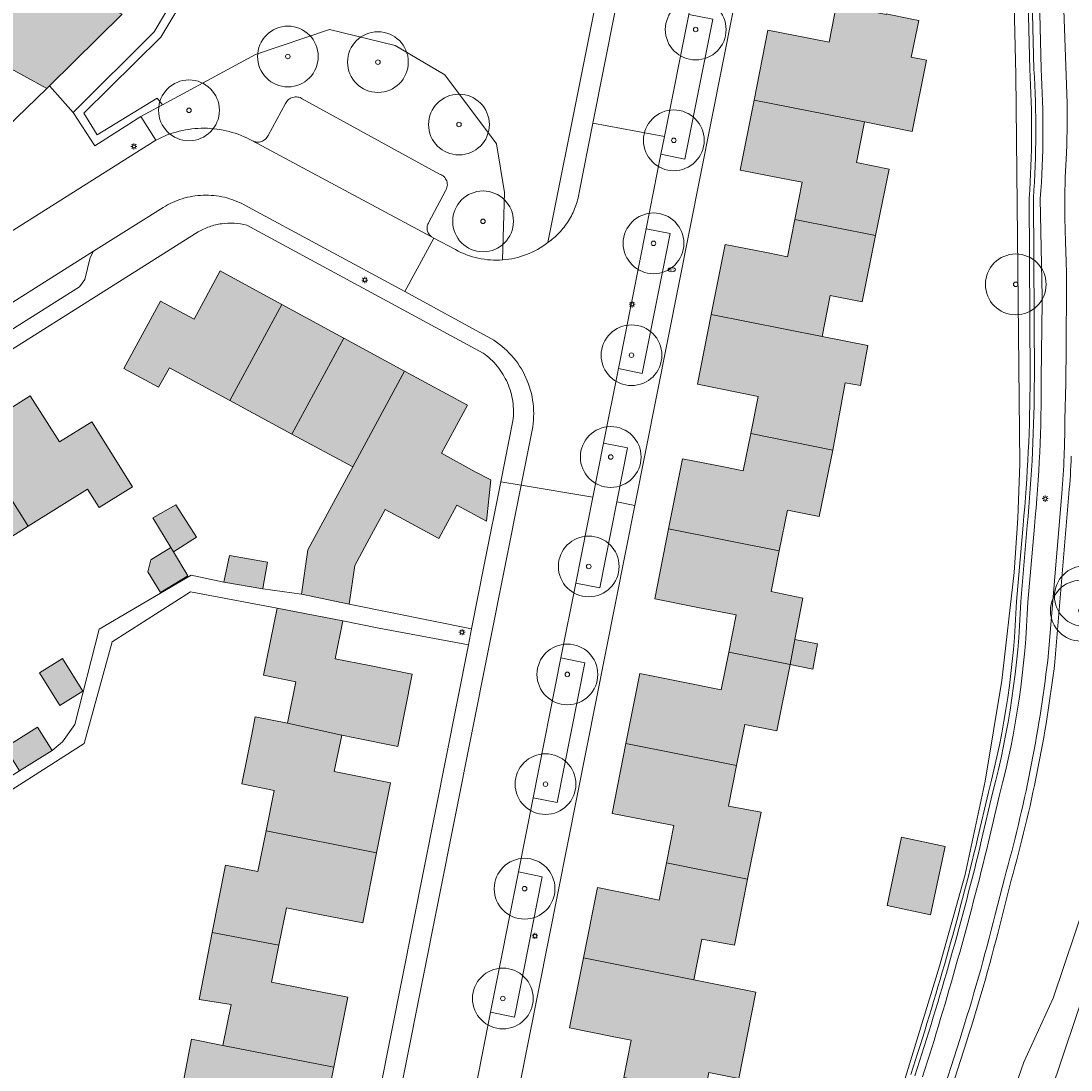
# Model space of a CAD drawing. Header units: metres. Extents: x 187482 to 189800, y 333582 to 335019.
# Tile 52 of 256: x 188226 to 188312, y 333767 to 333853. Entities that reach past the tile are written whole.
import ezdxf
from ezdxf.enums import TextEntityAlignment as Align

# ---------------------------------------------------------------- set-up
doc = ezdxf.new("R2010")
doc.units = ezdxf.units.M
doc.layers.get('0').update_dxf_attribs({"color": 252, "lineweight": 18})
for name, color, linetype, lineweight in [('B-WE-GR-BEPLANTING_CULTUUR_HEESTERS-GV', 252, 'Continuous', 18), ('B-WE-GR-BOOM-S', 252, 'Continuous', 18), ('B-WE-GR-HAAG-G', 252, 'GR-HAAG1-SO', 18), ('B-WE-IE-MEUBILAIR-S', 252, 'Continuous', 18), ('B-WE-IE-TERREINAFSCHEIDING_KUNSTMATIG_HEKWERK-G', 252, 'IE-TERREINAFSCHEIDING_KUNSTMATIG-SO', 18), ('B-WE-OG-BEBOUWING-GV', 252, 'Continuous', 18), ('B-WE-OG-TERREIN_BEGROEID-GV', 252, 'Continuous', 18), ('B-WE-OG-TERREIN_ERF-GV', 252, 'Continuous', 18), ('B-WE-OG-TERREIN_OEVER-GV', 252, 'Continuous', 18), ('B-WE-OG-WATER-GV', 252, 'Continuous', 18), ('B-WE-VH-GESLOTENVERHARDING-GV', 252, 'Continuous', 18), ('B-WE-VH-GESLOTENVERHARDING_ASFALT-GV', 252, 'Continuous', 18), ('B-WE-VH-OPENVERHARDING_BETONSTRAATSTEEN-GV', 252, 'Continuous', 18), ('B-WE-VH-OPENVERHARDING_TEGEL-GV', 252, 'Continuous', 18)]:
    doc.layers.add(name, color=color, linetype=linetype, lineweight=lineweight)
doc.layers.add('B-WE-OG-BEBOUWING-V', color=7, linetype='Continuous', lineweight=18, true_color=0xf0f0f0)
doc.styles.add('NLCS-ISO', font='NLCS-ISO.ttf')
doc.linetypes.add('GR-HAAG1-SO', pattern='A,6,[176,NLCS.SHX,S=0.125,R=0,X=0,Y=0],-2', length=8)
doc.linetypes.add('IE-TERREINAFSCHEIDING_KUNSTMATIG-SO', pattern='A,4,[82,NLCS.SHX,S=0.75,R=90,X=0,Y=0],4,-2', length=10)

# ---------------------------------------------------------------- blocks, each defined once
blk = doc.blocks.new('SIE-MEUBILAIR_PAAL_LICHTMAST-SO')
for points in [[(-0.62, 0), (-1, 0)], [(-0.71, 0.71), (-0.44, 0.44)], [(0, 1), (0, 0.62)], [(0.44, 0.44), (0.71, 0.71)], [(1, 0), (0.62, 0)], [(-0.71, -0.71), (-0.44, -0.44)], [(0, -0.62), (0, -1)], [(0.44, -0.44), (0.71, -0.71)]]:
    blk.add_lwpolyline(points)
blk.add_circle((0, 0), 0.5)
blk = doc.blocks.new('SIE-MEUBILAIR_PUT_BRANDKRAAN-SO')
blk.add_ellipse((0, 0), major_axis=(1.25, 0), ratio=0.54)
at = {"style": 'NLCS-ISO'}
blk.add_text('bk', height=0.75, dxfattribs=at).set_placement((0.03, 0), align=Align.MIDDLE_CENTER)
blk = doc.blocks.new('SGR-BOOM_GBKN-SO')
at = {"color": 0, "linetype": 'ByBlock', "lineweight": 18}
for radius in [2, 0.15]:
    blk.add_circle((0, 0), radius, dxfattribs=at)

msp = doc.modelspace()

# ---------------------------------------------------------------- hatches: boundary and pattern name
at = {"layer": 'B-WE-OG-BEBOUWING-V'}
h = msp.add_hatch(color=256, dxfattribs=at)
h.dxf.hatch_style = 1
h.paths.add_polyline_path([(188228.053, 333847.984), (188234.043, 333853.882), (188225.824, 333857.757), (188225.599, 333857.37), (188215.033, 333862.186), (188211.064, 333864.14), (188209.64, 333860.916), (188208.862, 333859.155), (188220.333, 333853.655), (188219.587, 333852.131), (188224.05, 333849.853), (188227.838, 333847.773)], flags=17)
h = msp.add_hatch(color=256, dxfattribs=at)
h.dxf.hatch_style = 1
h.paths.add_polyline_path([(188286.039, 333846.814), (188295.13, 333845.024), (188299.046, 333844.24), (188300.22, 333850.105), (188298.966, 333850.356), (188299.584, 333853.373), (188299.011, 333853.489), (188296.904, 333853.914), (188296.894, 333853.865), (188292.815, 333854.672), (188292.203, 333851.578), (188290.692, 333851.878), (188287.18, 333852.574)], flags=17)
h = msp.add_hatch(color=256, dxfattribs=at)
h.dxf.hatch_style = 1
h.paths.add_polyline_path([(188296.032, 333835.667), (188297.143, 333841.136), (188294.463, 333841.666), (188295.13, 333845.024), (188286.039, 333846.814), (188284.898, 333841.054), (188288.404, 333840.359), (188290.003, 333840.043), (188289.398, 333836.982)], flags=17)
h = msp.add_hatch(color=256, dxfattribs=at)
h.dxf.hatch_style = 1
h.paths.add_polyline_path([(188291.631, 333827.36), (188292.301, 333830.717), (188294.941, 333830.197), (188296.032, 333835.667), (188289.398, 333836.982), (188288.791, 333833.911), (188287.187, 333834.228), (188283.655, 333834.93), (188282.511, 333829.173)], flags=17)
h = msp.add_hatch(color=256, dxfattribs=at)
h.dxf.hatch_style = 1
h.paths.add_polyline_path([(188242.893, 333822.088), (188247.182, 333829.983), (188242.096, 333832.747), (188239.946, 333828.79), (188237.177, 333830.27), (188234.174, 333824.727), (188237.032, 333823.179), (188237.913, 333824.774)], flags=17)
h = msp.add_hatch(color=256, dxfattribs=at)
h.dxf.hatch_style = 1
h.paths.add_polyline_path([(188247.182, 333829.983), (188242.893, 333822.088), (188247.981, 333819.315), (188252.269, 333827.219)], flags=17)
h = msp.add_hatch(color=256, dxfattribs=at)
h.dxf.hatch_style = 1
h.paths.add_polyline_path([(188291.631, 333827.36), (188282.511, 333829.173), (188281.368, 333823.416), (188284.891, 333822.716), (188286.377, 333822.418), (188285.764, 333819.357), (188292.522, 333818.005), (188293.521, 333823.54), (188294.807, 333823.308), (188295.403, 333826.61)], flags=17)
h = msp.add_hatch(color=256, dxfattribs=at)
h.dxf.hatch_style = 1
h.paths.add_polyline_path([(188257.268, 333824.502), (188252.269, 333827.219), (188247.981, 333819.315), (188253.007, 333816.608)], flags=17)
h = msp.add_hatch(color=256, dxfattribs=at)
h.dxf.hatch_style = 1
h.paths.add_polyline_path([(188261.586, 333813.47), (188264.017, 333812.153), (188264.384, 333815.561), (188263.076, 333816.22), (188260.302, 333817.751), (188262.443, 333821.69), (188257.268, 333824.502), (188253.007, 333816.608), (188249.316, 333809.79), (188248.783, 333806.126), (188252.708, 333805.325), (188253.172, 333808.511), (188254.554, 333811.063), (188255.666, 333813.117), (188257.224, 333812.273), (188260.096, 333810.718)], flags=17)
h = msp.add_hatch(color=256, dxfattribs=at)
h.dxf.hatch_style = 1
h.paths.add_polyline_path([(188221.5, 333819.343), (188226.29, 333811.727), (188231.178, 333814.795), (188232.141, 333813.277), (188234.87, 333814.977), (188231.522, 333820.331), (188228.868, 333818.671), (188226.459, 333822.46)], flags=17)
h = msp.add_hatch(color=256, dxfattribs=at)
h.dxf.hatch_style = 1
h.paths.add_polyline_path([(188216.717, 333816.335), (188221.5, 333808.727), (188226.29, 333811.727), (188221.5, 333819.343)], flags=17)
h = msp.add_hatch(color=256, dxfattribs=at)
h.dxf.hatch_style = 1
h.paths.add_polyline_path([(188279.004, 333811.52), (188288.11, 333809.699), (188288.78, 333813.04), (188291.4, 333812.539), (188292.522, 333818.005), (188285.764, 333819.357), (188285.15, 333816.286), (188283.679, 333816.58), (188280.15, 333817.282)], flags=17)
h = msp.add_hatch(color=256, dxfattribs=at)
h.dxf.hatch_style = 1
h.paths.add_polyline_path([(188238.048, 333809.972), (188238.259, 333809.631), (188240.15, 333810.821), (188238.447, 333813.489), (188236.545, 333812.409)], flags=17)
h = msp.add_hatch(color=256, dxfattribs=at)
h.dxf.hatch_style = 1
h.paths.add_polyline_path([(188288.11, 333809.699), (188279.004, 333811.52), (188277.858, 333805.759), (188281.412, 333805.052), (188284.564, 333804.425), (188283.953, 333801.353), (188289.008, 333800.346), (188289.395, 333802.399), (188290.039, 333805.818), (188287.45, 333806.349)], flags=17)
h = msp.add_hatch(color=256, dxfattribs=at)
h.dxf.hatch_style = 1
h.paths.add_polyline_path([(188238.259, 333809.631), (188238.048, 333809.972), (188236.4, 333808.976), (188236.151, 333807.976), (188237.172, 333806.286), (188239.446, 333807.66)], flags=17)
h = msp.add_hatch(color=256, dxfattribs=at)
h.dxf.hatch_style = 1
h.paths.add_polyline_path([(188242.393, 333807.133), (188245.596, 333806.573), (188245.629, 333806.761), (188245.986, 333808.773), (188242.853, 333809.332)], flags=17)
h = msp.add_hatch(color=256, dxfattribs=at)
h.dxf.hatch_style = 1
h.paths.add_polyline_path([(188252.119, 333794.541), (188253.182, 333794.31), (188256.726, 333793.61), (188257.9, 333799.562), (188254.383, 333800.256), (188251.568, 333800.812), (188252.183, 333803.931), (188246.778, 333804.993), (188245.657, 333799.473), (188248.32, 333798.933), (188247.639, 333795.514)], flags=17)
h = msp.add_hatch(color=256, dxfattribs=at)
h.dxf.hatch_style = 1
h.paths.add_polyline_path([(188289.008, 333800.346), (188290.868, 333799.975), (188291.259, 333802.048), (188289.395, 333802.399)], flags=17)
h = msp.add_hatch(color=256, dxfattribs=at)
h.dxf.hatch_style = 1
h.paths.add_polyline_path([(188284.596, 333792.033), (188285.268, 333795.404), (188287.917, 333794.894), (188289.008, 333800.346), (188283.953, 333801.353), (188283.34, 333798.267), (188280.188, 333798.893), (188276.633, 333799.597), (188275.493, 333793.845)], flags=17)
h = msp.add_hatch(color=256, dxfattribs=at)
h.dxf.hatch_style = 1
h.paths.add_polyline_path([(188229.116, 333800.853), (188227.215, 333799.674), (188228.897, 333796.975), (188230.807, 333798.154)], flags=17)
h = msp.add_hatch(color=256, dxfattribs=at)
h.dxf.hatch_style = 1
h.paths.add_polyline_path([(188244.669, 333794.45), (188243.887, 333790.525), (188246.529, 333789.985), (188245.871, 333786.649), (188254.974, 333784.837), (188256.121, 333790.601), (188252.581, 333791.306), (188251.465, 333791.528), (188252.119, 333794.541), (188247.639, 333795.514), (188244.987, 333796.044)], flags=17)
h = msp.add_hatch(color=256, dxfattribs=at)
h.dxf.hatch_style = 1
h.paths.add_polyline_path([(188228.276, 333793.275), (188227.075, 333795.176), (188224.402, 333793.505), (188225.586, 333791.601)], flags=17)
h = msp.add_hatch(color=256, dxfattribs=at)
h.dxf.hatch_style = 1
h.paths.add_polyline_path([(188284.596, 333792.033), (188275.493, 333793.845), (188274.354, 333788.093), (188277.9, 333787.39), (188279.443, 333787.084), (188278.834, 333784.019), (188285.492, 333782.678), (188286.605, 333788.181), (188283.935, 333788.682)], flags=17)
h = msp.add_hatch(color=256, dxfattribs=at)
h.dxf.hatch_style = 1
h.paths.add_polyline_path([(188254.974, 333784.837), (188245.871, 333786.649), (188245.197, 333783.297), (188242.546, 333783.836), (188241.432, 333778.274), (188246.936, 333777.235), (188247.547, 333780.321), (188250.298, 333779.776), (188253.827, 333779.074)], flags=17)
h = msp.add_hatch(color=256, dxfattribs=at)
h.dxf.hatch_style = 1
h.paths.add_polyline_path([(188296.975, 333780.511), (188300.56, 333779.746), (188301.761, 333785.377), (188298.177, 333786.142)], flags=17)
h = msp.add_hatch(color=256, dxfattribs=at)
h.dxf.hatch_style = 1
h.paths.add_polyline_path([(188281.073, 333774.385), (188281.747, 333777.746), (188284.418, 333777.247), (188285.492, 333782.678), (188278.834, 333784.019), (188278.226, 333780.958), (188276.674, 333781.271), (188273.138, 333781.976), (188271.986, 333776.202)], flags=17)
h = msp.add_hatch(color=256, dxfattribs=at)
h.dxf.hatch_style = 1
h.paths.add_polyline_path([(188241.432, 333778.274), (188240.366, 333772.757), (188242.988, 333772.347), (188242.319, 333768.991), (188251.458, 333767.201), (188252.61, 333772.949), (188249.085, 333773.655), (188246.334, 333774.201), (188246.936, 333777.235)], flags=17)
h = msp.add_hatch(color=256, dxfattribs=at)
h.dxf.hatch_style = 1
h.paths.add_polyline_path([(188281.073, 333774.385), (188271.986, 333776.202), (188270.835, 333770.429), (188274.348, 333769.728), (188275.909, 333769.422), (188275.306, 333766.34), (188281.964, 333765.027), (188282.311, 333766.749), (188284.769, 333766.258), (188286.189, 333773.362)], flags=17)
h = msp.add_hatch(color=256, dxfattribs=at)
h.dxf.hatch_style = 1
h.paths.add_polyline_path([(188251.458, 333767.201), (188242.319, 333768.991), (188239.74, 333769.496), (188239.126, 333766.34), (188238.013, 333760.629), (188243.464, 333759.546), (188244.087, 333762.68), (188246.777, 333762.141), (188250.303, 333761.435)], flags=17)

# ---------------------------------------------------------------- linework, layer by layer
at = {"layer": 'B-WE-GR-BEPLANTING_CULTUUR_HEESTERS-GV', "flags": 128}
for points in [[(188251.16, 333876.757), (188236.66, 333852.436), (188229.997, 333845.789), (188231.79, 333843.04), (188235.57, 333845.455), (188237.345, 333846.416), (188236.907, 333846.982), (188231.98, 333843.952), (188230.888, 333845.73), (188237.215, 333852.001), (188249.848, 333873.12)], [(188308.722, 333849.359), (188308.245, 333869.099), (188307.154, 333869.23), (188307.108, 333868.629), (188307.585, 333848.889), (188307.903, 333816.863), (188307.738, 333812.391), (188307.453, 333807.935), (188306.423, 333799.031), (188305.052, 333790.737), (188303.395, 333783.069), (188301.291, 333775.499), (188297.372, 333762.705), (188292.878, 333746.611), (188291.955, 333740.897), (188291.482, 333735.192), (188291.437, 333732.314), (188291.217, 333715.135), (188290.946, 333713.409), (188289.878, 333708.473), (188289.014, 333704.696), (188291.558, 333704.681), (188291.658, 333707.643), (188291.947, 333716.232)], [(188265.343, 333833.655), (188265.507, 333839.212), (188264.84, 333843.214), (188260.587, 333848.884), (188256.502, 333851.302), (188251.082, 333852.636), (188244.998, 333850.558), (188237.345, 333846.416), (188235.57, 333845.455), (188236.806, 333843.508)], [(188248.856, 333846.93), (188260.157, 333840.716)], [(188246.05, 333843.885), (188247.464, 333846.536)], [(188260.63, 333839.352), (188259.273, 333836.758)], [(188308.751, 333823.937), (188308.679, 333838.728)], [(188259.5, 333835.561), (188259.669, 333835.454), (188261.463, 333834.502)], [(188307.628, 333805.54), (188308.17, 333811.83)], [(188304.425, 333785.982), (188305.319, 333789.85)]]:
    msp.add_lwpolyline(points, dxfattribs=at)
for points in [[(188280.654, 333853.869), (188278.659, 333843.819), (188278.367, 333842.348), (188280.342, 333841.958), (188282.63, 333853.477)], [(188277.151, 333836.221), (188274.866, 333824.706), (188276.838, 333824.315), (188279.125, 333835.829)], [(188271.362, 333807.051), (188273.331, 333806.657), (188274.736, 333813.731), (188275.62, 333818.18), (188273.649, 333818.572), (188272.764, 333814.113)], [(188270.138, 333800.886), (188267.856, 333789.383), (188269.823, 333788.992), (188272.108, 333800.495)], [(188264.349, 333771.715), (188266.314, 333771.325), (188268.608, 333782.874), (188266.641, 333783.265)]]:
    msp.add_lwpolyline(points, close=True, dxfattribs=at)
at = {"layer": 'B-WE-GR-BEPLANTING_CULTUUR_HEESTERS-GV'}
for points in [[(188308.679, 333838.728, 0.032078), (188308.722, 333849.359)], [(188247.464, 333846.536, -0.104179), (188247.717, 333846.85)], [(188247.717, 333846.85, -0.10112), (188248.074, 333847.036)], [(188248.074, 333847.036, -0.104319), (188248.476, 333847.064)], [(188248.476, 333847.064, -0.105176), (188248.856, 333846.93)], [(188236.806, 333843.508, -0.062333), (188238.735, 333844.252)], [(188238.735, 333844.252, -0.062336), (188240.788, 333844.496)], [(188240.788, 333844.496, -0.062385), (188242.838, 333844.226)], [(188242.838, 333844.226, -0.062348), (188244.757, 333843.458)], [(188244.757, 333843.458, 0.099344), (188245.119, 333843.356)], [(188245.119, 333843.356, 0.098787), (188245.493, 333843.401)], [(188245.493, 333843.401, 0.098909), (188245.82, 333843.587)], [(188245.82, 333843.587, 0.098798), (188246.05, 333843.885)], [(188260.157, 333840.716, -0.116062), (188260.517, 333840.506)], [(188260.517, 333840.506, -0.117739), (188260.742, 333840.155)], [(188260.742, 333840.155, -0.11811), (188260.783, 333839.74)], [(188260.783, 333839.74, -0.116204), (188260.63, 333839.352)], [(188259.144, 333836.448, 0.095537), (188259.142, 333836.113)], [(188259.273, 333836.758, 0.093471), (188259.144, 333836.448)], [(188259.142, 333836.113, 0.10028), (188259.267, 333835.802)], [(188259.267, 333835.802, 0.097019), (188259.5, 333835.561)], [(188261.463, 333834.502, 0.072546), (188263.341, 333833.794)], [(188263.341, 333833.794, 0.072425), (188265.343, 333833.655)], [(188308.17, 333811.83, 0.023224), (188308.751, 333823.937)], [(188305.319, 333789.85, 0.056333), (188307.628, 333805.54)], [(188298.925, 333766.595, 0.020217), (188304.425, 333785.982)]]:
    msp.add_lwpolyline(points, format="xyb", dxfattribs=at)
at = {"layer": 'B-WE-GR-HAAG-G', "ltscale": 0.2, "flags": 128}
msp.add_lwpolyline([(188262.791, 333803.28), (188263.862, 333808.679)], dxfattribs=at)
at = {"layer": 'B-WE-IE-TERREINAFSCHEIDING_KUNSTMATIG_HEKWERK-G', "ltscale": 0.2, "flags": 128}
for points in [[(188242.393, 333807.133), (188239.703, 333807.71), (188232.139, 333803.268), (188230.142, 333795.421), (188229.133, 333793.969), (188228.276, 333793.275)], [(188222.912, 333789.937), (188220.652, 333788.514), (188221.212, 333787.676), (188230.908, 333793.831), (188233.21, 333802.21), (188239.656, 333806.331), (188246.778, 333804.993)]]:
    msp.add_lwpolyline(points, dxfattribs=at)
at = {"layer": 'B-WE-OG-BEBOUWING-GV', "flags": 128}
for points in [[(188228.053, 333847.984), (188234.043, 333853.882), (188225.824, 333857.757), (188225.599, 333857.37), (188215.033, 333862.186), (188211.064, 333864.14), (188209.64, 333860.916), (188208.862, 333859.155), (188220.333, 333853.655), (188219.587, 333852.131), (188224.05, 333849.853), (188227.838, 333847.773)], [(188286.039, 333846.814), (188295.13, 333845.024), (188299.046, 333844.24), (188300.22, 333850.105), (188298.966, 333850.356), (188299.584, 333853.373), (188299.011, 333853.489), (188296.904, 333853.914), (188296.894, 333853.865), (188292.815, 333854.672), (188292.203, 333851.578), (188290.692, 333851.878), (188287.18, 333852.574)], [(188296.032, 333835.667), (188297.143, 333841.136), (188294.463, 333841.666), (188295.13, 333845.024), (188286.039, 333846.814), (188284.898, 333841.054), (188288.404, 333840.359), (188290.003, 333840.043), (188289.398, 333836.982)], [(188291.631, 333827.36), (188292.301, 333830.717), (188294.941, 333830.197), (188296.032, 333835.667), (188289.398, 333836.982), (188288.791, 333833.911), (188287.187, 333834.228), (188283.655, 333834.93), (188282.511, 333829.173)], [(188242.893, 333822.088), (188247.182, 333829.983), (188242.096, 333832.747), (188239.946, 333828.79), (188237.177, 333830.27), (188234.174, 333824.727), (188237.032, 333823.179), (188237.913, 333824.774)], [(188247.182, 333829.983), (188242.893, 333822.088), (188247.981, 333819.315), (188252.269, 333827.219)], [(188291.631, 333827.36), (188282.511, 333829.173), (188281.368, 333823.416), (188284.891, 333822.716), (188286.377, 333822.418), (188285.764, 333819.357), (188292.522, 333818.005), (188293.521, 333823.54), (188294.807, 333823.308), (188295.403, 333826.61)], [(188257.268, 333824.502), (188252.269, 333827.219), (188247.981, 333819.315), (188253.007, 333816.608)], [(188261.586, 333813.47), (188264.017, 333812.153), (188264.384, 333815.561), (188263.076, 333816.22), (188260.302, 333817.751), (188262.443, 333821.69), (188257.268, 333824.502), (188253.007, 333816.608), (188249.316, 333809.79), (188248.783, 333806.126), (188252.708, 333805.325), (188253.172, 333808.511), (188254.554, 333811.063), (188255.666, 333813.117), (188257.224, 333812.273), (188260.096, 333810.718)], [(188221.5, 333819.343), (188226.29, 333811.727), (188231.178, 333814.795), (188232.141, 333813.277), (188234.87, 333814.977), (188231.522, 333820.331), (188228.868, 333818.671), (188226.459, 333822.46)], [(188216.717, 333816.335), (188221.5, 333808.727), (188226.29, 333811.727), (188221.5, 333819.343)], [(188279.004, 333811.52), (188288.11, 333809.699), (188288.78, 333813.04), (188291.4, 333812.539), (188292.522, 333818.005), (188285.764, 333819.357), (188285.15, 333816.286), (188283.679, 333816.58), (188280.15, 333817.282)], [(188238.048, 333809.972), (188238.259, 333809.631), (188240.15, 333810.821), (188238.447, 333813.489), (188236.545, 333812.409)], [(188288.11, 333809.699), (188279.004, 333811.52), (188277.858, 333805.759), (188281.412, 333805.052), (188284.564, 333804.425), (188283.953, 333801.353), (188289.008, 333800.346), (188289.395, 333802.399), (188290.039, 333805.818), (188287.45, 333806.349)], [(188238.259, 333809.631), (188238.048, 333809.972), (188236.4, 333808.976), (188236.151, 333807.976), (188237.172, 333806.286), (188239.446, 333807.66)], [(188242.393, 333807.133), (188245.596, 333806.573), (188245.629, 333806.761), (188245.986, 333808.773), (188242.853, 333809.332)], [(188252.119, 333794.541), (188253.182, 333794.31), (188256.726, 333793.61), (188257.9, 333799.562), (188254.383, 333800.256), (188251.568, 333800.812), (188252.183, 333803.931), (188246.778, 333804.993), (188245.657, 333799.473), (188248.32, 333798.933), (188247.639, 333795.514)], [(188289.008, 333800.346), (188290.868, 333799.975), (188291.259, 333802.048), (188289.395, 333802.399)], [(188284.596, 333792.033), (188285.268, 333795.404), (188287.917, 333794.894), (188289.008, 333800.346), (188283.953, 333801.353), (188283.34, 333798.267), (188280.188, 333798.893), (188276.633, 333799.597), (188275.493, 333793.845)], [(188229.116, 333800.853), (188227.215, 333799.674), (188228.897, 333796.975), (188230.807, 333798.154)], [(188244.669, 333794.45), (188243.887, 333790.525), (188246.529, 333789.985), (188245.871, 333786.649), (188254.974, 333784.837), (188256.121, 333790.601), (188252.581, 333791.306), (188251.465, 333791.528), (188252.119, 333794.541), (188247.639, 333795.514), (188244.987, 333796.044)], [(188228.276, 333793.275), (188227.075, 333795.176), (188224.402, 333793.505), (188225.586, 333791.601)], [(188284.596, 333792.033), (188275.493, 333793.845), (188274.354, 333788.093), (188277.9, 333787.39), (188279.443, 333787.084), (188278.834, 333784.019), (188285.492, 333782.678), (188286.605, 333788.181), (188283.935, 333788.682)], [(188254.974, 333784.837), (188245.871, 333786.649), (188245.197, 333783.297), (188242.546, 333783.836), (188241.432, 333778.274), (188246.936, 333777.235), (188247.547, 333780.321), (188250.298, 333779.776), (188253.827, 333779.074)], [(188296.975, 333780.511), (188300.56, 333779.746), (188301.761, 333785.377), (188298.177, 333786.142)], [(188281.073, 333774.385), (188281.747, 333777.746), (188284.418, 333777.247), (188285.492, 333782.678), (188278.834, 333784.019), (188278.226, 333780.958), (188276.674, 333781.271), (188273.138, 333781.976), (188271.986, 333776.202)], [(188241.432, 333778.274), (188240.366, 333772.757), (188242.988, 333772.347), (188242.319, 333768.991), (188251.458, 333767.201), (188252.61, 333772.949), (188249.085, 333773.655), (188246.334, 333774.201), (188246.936, 333777.235)], [(188281.073, 333774.385), (188271.986, 333776.202), (188270.835, 333770.429), (188274.348, 333769.728), (188275.909, 333769.422), (188275.306, 333766.34), (188281.964, 333765.027), (188282.311, 333766.749), (188284.769, 333766.258), (188286.189, 333773.362)], [(188251.458, 333767.201), (188242.319, 333768.991), (188239.74, 333769.496), (188239.126, 333766.34), (188238.013, 333760.629), (188243.464, 333759.546), (188244.087, 333762.68), (188246.777, 333762.141), (188250.303, 333761.435)]]:
    msp.add_lwpolyline(points, close=True, dxfattribs=at)
at = {"layer": 'B-WE-OG-TERREIN_BEGROEID-GV', "flags": 128}
for points in [[(188269.05, 333835.078), (188274.594, 333862.786), (188273.969, 333863.23), (188270.926, 333861.224), (188265.507, 333860.057), (188260.064, 333860.28), (188256.168, 333862.725), (188253.167, 333867.478), (188252.666, 333871.897), (188249.848, 333873.12), (188237.215, 333852.001), (188230.888, 333845.73), (188231.98, 333843.952), (188236.907, 333846.982), (188237.345, 333846.416), (188244.998, 333850.558), (188251.082, 333852.636), (188256.502, 333851.302), (188260.587, 333848.884), (188264.84, 333843.214), (188265.507, 333839.212), (188265.343, 333833.655)], [(188308.245, 333869.099), (188308.722, 333849.359)], [(188309.072, 333849.367), (188308.603, 333868.779), (188308.597, 333869.057), (188308.245, 333869.099)], [(188308.679, 333838.728), (188308.751, 333823.937)], [(188309.1, 333823.936), (188309.028, 333838.73)], [(188311.942, 333814.389), (188310.798, 333800.571)], [(188308.17, 333811.83), (188307.628, 333805.54)], [(188307.976, 333805.528), (188308.517, 333811.797)], [(188274.38, 333583.97), (188276.045, 333592.541), (188283.2, 333617.311), (188287.415, 333631.902), (188290.187, 333637.548), (188295.21, 333647.778), (188300.691, 333664.013), (188302.7, 333672.942), (188303.75, 333681.196), (188303.098, 333688.747), (188301.924, 333702.334), (188300.683, 333716.703), (188300.384, 333730.221), (188301.389, 333743.467), (188303.102, 333751.804), (188306.221, 333761.84), (188308.247, 333767.618), (188310.64, 333772.878), (188316.948, 333791.608)], [(188305.319, 333789.85), (188304.425, 333785.982)], [(188304.764, 333785.901), (188305.656, 333789.761)], [(188307.202, 333782.597), (188306.442, 333779.627)], [(188303.514, 333769.287), (188301.846, 333764.067)]]:
    msp.add_lwpolyline(points, dxfattribs=at)
at = {"layer": 'B-WE-OG-TERREIN_BEGROEID-GV'}
for points in [[(188308.722, 333849.359, -0.032078), (188308.679, 333838.728)], [(188309.028, 333838.73, 0.032151), (188309.072, 333849.367)], [(188267.301, 333834.095, 0.07252), (188269.05, 333835.078)], [(188265.343, 333833.655, 0.072533), (188267.301, 333834.095)], [(188308.751, 333823.937, -0.023224), (188308.17, 333811.83)], [(188308.517, 333811.797, 0.023303), (188309.1, 333823.936)], [(188312.13, 333817.494, -0.018144), (188311.942, 333814.389)], [(188307.628, 333805.54, -0.056333), (188305.319, 333789.85)], [(188305.656, 333789.761, 0.05636), (188307.976, 333805.528)], [(188310.798, 333800.571, -0.037704), (188307.202, 333782.597)], [(188304.425, 333785.982, -0.020217), (188298.925, 333766.595)], [(188299.259, 333766.495, 0.020163), (188304.764, 333785.901)], [(188306.442, 333779.627, -0.017306), (188303.514, 333769.287)]]:
    msp.add_lwpolyline(points, format="xyb", dxfattribs=at)
at = {"layer": 'B-WE-OG-TERREIN_ERF-GV', "flags": 128}
for points in [[(188297.372, 333762.705), (188301.291, 333775.499), (188303.395, 333783.069), (188305.052, 333790.737), (188306.423, 333799.031), (188307.453, 333807.935), (188307.738, 333812.391), (188307.903, 333816.863), (188307.585, 333848.889), (188307.108, 333868.629), (188287.935, 333872.411), (188276.225, 333813.443), (188264.341, 333753.6)], [(188275.306, 333766.34), (188275.909, 333769.422), (188274.348, 333769.728), (188270.835, 333770.429), (188271.986, 333776.202), (188273.138, 333781.976), (188276.674, 333781.271), (188278.226, 333780.958), (188278.834, 333784.019), (188279.443, 333787.084), (188277.9, 333787.39), (188274.354, 333788.093), (188275.493, 333793.845), (188276.633, 333799.597), (188280.188, 333798.893), (188283.34, 333798.267), (188283.953, 333801.353), (188284.564, 333804.425), (188281.412, 333805.052), (188277.858, 333805.759), (188279.004, 333811.52), (188280.15, 333817.282), (188283.679, 333816.58), (188285.15, 333816.286), (188285.764, 333819.357), (188286.377, 333822.418), (188284.891, 333822.716), (188281.368, 333823.416), (188282.511, 333829.173), (188283.655, 333834.93), (188287.187, 333834.228), (188288.791, 333833.911), (188289.398, 333836.982), (188290.003, 333840.043), (188288.404, 333840.359), (188284.898, 333841.054), (188286.039, 333846.814), (188287.18, 333852.574), (188290.692, 333851.878), (188292.203, 333851.578), (188292.815, 333854.672)], [(188299.584, 333853.373), (188298.966, 333850.356), (188300.22, 333850.105), (188299.046, 333844.24), (188295.13, 333845.024), (188294.463, 333841.666), (188297.143, 333841.136), (188296.032, 333835.667), (188294.941, 333830.197), (188292.301, 333830.717), (188291.631, 333827.36), (188295.403, 333826.61), (188294.807, 333823.308), (188293.521, 333823.54), (188292.522, 333818.005), (188291.4, 333812.539), (188288.78, 333813.04), (188288.11, 333809.699), (188287.45, 333806.349), (188290.039, 333805.818), (188289.395, 333802.399), (188291.259, 333802.048), (188290.868, 333799.975), (188289.008, 333800.346), (188287.917, 333794.894), (188285.268, 333795.404), (188284.596, 333792.033), (188283.935, 333788.682), (188286.605, 333788.181), (188285.492, 333782.678), (188284.418, 333777.247), (188281.747, 333777.746), (188281.073, 333774.385), (188286.189, 333773.362), (188284.769, 333766.258)], [(188224.486, 333844.528), (188227.838, 333847.773), (188224.05, 333849.853)], [(188263.734, 333825.988), (188244.283, 333836.518)], [(188240.274, 333835.957), (188192.462, 333805.787), (188192.699, 333804.639), (188193.107, 333803.54), (188198.177, 333792.369)], [(188224.402, 333793.505), (188227.075, 333795.176), (188228.276, 333793.275), (188229.133, 333793.969), (188230.142, 333795.421), (188232.139, 333803.268), (188239.703, 333807.71), (188242.393, 333807.133), (188242.853, 333809.332), (188245.986, 333808.773), (188245.629, 333806.761), (188245.596, 333806.573), (188248.783, 333806.126), (188249.316, 333809.79), (188253.007, 333816.608), (188247.981, 333819.315), (188242.893, 333822.088), (188237.913, 333824.774), (188237.032, 333823.179), (188234.174, 333824.727), (188237.177, 333830.27), (188239.946, 333828.79), (188242.096, 333832.747), (188247.182, 333829.983), (188252.269, 333827.219), (188257.268, 333824.502), (188262.443, 333821.69), (188260.302, 333817.751), (188263.076, 333816.22), (188264.384, 333815.561), (188264.017, 333812.153), (188261.586, 333813.47), (188260.096, 333810.718), (188257.224, 333812.273), (188255.666, 333813.117), (188254.554, 333811.063), (188253.172, 333808.511), (188252.708, 333805.325), (188262.791, 333803.28), (188263.862, 333808.679), (188265.194, 333815.391), (188266.187, 333820.394)], [(188239.126, 333766.34), (188239.74, 333769.496), (188242.319, 333768.991), (188242.988, 333772.347), (188240.366, 333772.757), (188241.432, 333778.274), (188242.546, 333783.836), (188245.197, 333783.297), (188245.871, 333786.649), (188246.529, 333789.985), (188243.887, 333790.525), (188244.669, 333794.45), (188244.987, 333796.044), (188247.639, 333795.514), (188248.32, 333798.933), (188245.657, 333799.473), (188246.778, 333804.993), (188239.656, 333806.331), (188233.21, 333802.21), (188230.908, 333793.831), (188221.212, 333787.676)], [(188254.343, 333760.703), (188262.529, 333801.96), (188255.015, 333803.374), (188252.183, 333803.931), (188251.568, 333800.812), (188254.383, 333800.256), (188257.9, 333799.562), (188256.726, 333793.61), (188253.182, 333794.31), (188252.119, 333794.541), (188251.465, 333791.528), (188252.581, 333791.306), (188256.121, 333790.601), (188254.974, 333784.837), (188253.827, 333779.074), (188250.298, 333779.776), (188247.547, 333780.321), (188246.936, 333777.235), (188246.334, 333774.201), (188249.085, 333773.655), (188252.61, 333772.949), (188251.458, 333767.201), (188250.303, 333761.435)]]:
    msp.add_lwpolyline(points, dxfattribs=at)
at = {"layer": 'B-WE-OG-TERREIN_ERF-GV'}
for points in [[(188241.215, 333836.392, 0.047901), (188240.274, 333835.957)], [(188242.223, 333836.635, 0.048653), (188241.215, 333836.392)], [(188243.259, 333836.678, 0.049223), (188242.223, 333836.635)], [(188244.283, 333836.518, 0.048856), (188243.259, 333836.678)], [(188264.903, 333824.896, 0.067696), (188263.734, 333825.988)], [(188265.737, 333823.532, 0.068019), (188264.903, 333824.896)], [(188266.176, 333821.994, 0.068276), (188265.737, 333823.532)], [(188266.187, 333820.394, 0.068122), (188266.176, 333821.994)]]:
    msp.add_lwpolyline(points, format="xyb", dxfattribs=at)
at = {"layer": 'B-WE-OG-TERREIN_ERF-GV', "flags": 128}
for points in [[(188226.29, 333811.727), (188221.5, 333808.727), (188216.64, 333805.665), (188211.81, 333802.632), (188206.969, 333799.604), (188202.078, 333796.543), (188203.052, 333794.987), (188200.568, 333793.44), (188200.268, 333793.253), (188196.944, 333798.589), (188199.598, 333800.256), (188197.227, 333804.076), (188202.202, 333807.211), (188207.01, 333810.233), (188211.846, 333813.273), (188216.717, 333816.335), (188221.5, 333819.343), (188226.459, 333822.46), (188228.868, 333818.671), (188231.522, 333820.331), (188234.87, 333814.977), (188232.141, 333813.277), (188231.178, 333814.795)], [(188238.048, 333809.972), (188236.545, 333812.409), (188238.447, 333813.489), (188240.15, 333810.821), (188238.259, 333809.631), (188239.446, 333807.66), (188237.172, 333806.286), (188236.151, 333807.976), (188236.4, 333808.976)], [(188262.529, 333801.96), (188262.791, 333803.28), (188252.708, 333805.325), (188248.783, 333806.126), (188245.596, 333806.573), (188242.393, 333807.133), (188239.703, 333807.71), (188232.139, 333803.268), (188230.142, 333795.421), (188229.133, 333793.969), (188228.276, 333793.275), (188225.586, 333791.601), (188222.912, 333789.937), (188220.652, 333788.514), (188221.212, 333787.676), (188230.908, 333793.831), (188233.21, 333802.21), (188239.656, 333806.331), (188246.778, 333804.993), (188252.183, 333803.931), (188255.015, 333803.374)], [(188228.897, 333796.975), (188227.215, 333799.674), (188229.116, 333800.853), (188230.807, 333798.154)], [(188296.975, 333780.511), (188298.177, 333786.142), (188301.761, 333785.377), (188300.56, 333779.746)]]:
    msp.add_lwpolyline(points, close=True, dxfattribs=at)
at = {"layer": 'B-WE-OG-TERREIN_OEVER-GV', "flags": 128}
for points in [[(188316.948, 333791.608), (188310.64, 333772.878), (188308.247, 333767.618), (188306.221, 333761.84), (188303.102, 333751.804), (188301.389, 333743.467), (188300.384, 333730.221), (188300.683, 333716.703), (188301.924, 333702.334), (188303.098, 333688.747), (188303.75, 333681.196), (188302.7, 333672.942), (188300.691, 333664.013), (188295.21, 333647.778), (188290.187, 333637.548), (188287.415, 333631.902), (188283.2, 333617.311), (188276.045, 333592.541), (188274.38, 333583.97)], [(188276.866, 333583.97), (188277.782, 333588.209), (188278.443, 333589.267), (188279.17, 333592.674), (188279.941, 333598.43), (188282.242, 333607.096), (188288.722, 333627.385), (188291.582, 333634.581), (188296.657, 333646.005), (188299.797, 333651.86), (188302.423, 333658.169), (188302.157, 333661.632), (188303.348, 333664.024), (188304.415, 333667.647), (188304.944, 333671.03), (188305.396, 333676.315), (188305.479, 333693.909), (188304.006, 333707.35), (188303.134, 333723.786), (188303.154, 333730.795), (188303.517, 333736.219), (188304.778, 333746.074), (188306.133, 333752.259), (188313.585, 333774.458)]]:
    msp.add_lwpolyline(points, dxfattribs=at)
at = {"layer": 'B-WE-OG-WATER-GV'}
msp.add_lwpolyline([(188313.585, 333774.458), (188306.133, 333752.259), (188304.778, 333746.074), (188303.517, 333736.219), (188303.154, 333730.795), (188303.134, 333723.786), (188304.006, 333707.35), (188305.479, 333693.909), (188305.396, 333676.315), (188304.944, 333671.03), (188304.415, 333667.647), (188303.348, 333664.024), (188302.157, 333661.632), (188302.423, 333658.169), (188299.797, 333651.86), (188296.657, 333646.005), (188291.582, 333634.581), (188288.722, 333627.385), (188282.242, 333607.096), (188279.941, 333598.43), (188279.17, 333592.674), (188278.443, 333589.267), (188277.782, 333588.209), (188276.866, 333583.97)], dxfattribs=at)
at = {"layer": 'B-WE-VH-GESLOTENVERHARDING-GV', "flags": 128}
for points in [[(188308.443, 333875.667), (188308.597, 333869.057), (188308.603, 333868.779), (188309.072, 333849.367)], [(188309.657, 333849.391), (188309.192, 333868.791), (188309.01, 333875.722)], [(188311.096, 333874.242), (188311.38, 333858.084), (188311.794, 333846.568)], [(188311.717, 333841.925), (188311.647, 333840.472)], [(188309.028, 333838.73), (188309.1, 333823.936)], [(188309.656, 333823.893), (188309.738, 333830.216), (188309.751, 333830.611), (188309.592, 333838.696)], [(188311.672, 333835.131), (188311.73, 333833.529)], [(188311.353, 333814.414), (188310.199, 333800.682)], [(188310.798, 333800.571), (188311.942, 333814.389)], [(188308.517, 333811.797), (188307.976, 333805.528)], [(188308.552, 333805.481), (188309.1, 333811.72)], [(188305.656, 333789.761), (188304.764, 333785.901)], [(188305.335, 333785.761), (188306.238, 333789.624)], [(188306.639, 333782.737), (188305.884, 333779.767)], [(188306.442, 333779.627), (188307.202, 333782.597)], [(188302.959, 333769.473), (188301.297, 333764.263)], [(188301.846, 333764.067), (188303.514, 333769.287)]]:
    msp.add_lwpolyline(points, dxfattribs=at)
at = {"layer": 'B-WE-VH-GESLOTENVERHARDING-GV'}
for points in [[(188309.072, 333849.367, -0.032151), (188309.028, 333838.73)], [(188309.592, 333838.696, 0.034126), (188309.657, 333849.391)], [(188311.794, 333846.568, -0.016174), (188311.717, 333841.925)], [(188311.647, 333840.472, 0.020405), (188311.672, 333835.131)], [(188311.73, 333833.529, -0.008604), (188311.546, 333817.494)], [(188309.1, 333823.936, -0.023303), (188308.517, 333811.797)], [(188309.1, 333811.72, 0.026602), (188309.656, 333823.893)], [(188311.546, 333817.494, -0.015362), (188311.353, 333814.414)], [(188311.942, 333814.389, 0.018144), (188312.13, 333817.494)], [(188307.976, 333805.528, -0.05636), (188305.656, 333789.761)], [(188306.238, 333789.624, 0.05739), (188308.552, 333805.481)], [(188310.199, 333800.682, -0.038473), (188306.639, 333782.737)], [(188307.202, 333782.597, 0.037704), (188310.798, 333800.571)], [(188304.764, 333785.901, -0.020163), (188299.259, 333766.495)], [(188299.906, 333766.399, 0.017468), (188305.335, 333785.761)], [(188305.884, 333779.767, -0.015647), (188302.959, 333769.473)], [(188303.514, 333769.287, 0.017306), (188306.442, 333779.627)]]:
    msp.add_lwpolyline(points, format="xyb", dxfattribs=at)
at = {"layer": 'B-WE-VH-GESLOTENVERHARDING_ASFALT-GV', "flags": 128}
for points in [[(188309.01, 333875.722), (188309.192, 333868.791), (188309.657, 333849.391)], [(188311.794, 333846.568), (188311.38, 333858.084), (188311.096, 333874.242)], [(188278.353, 333873.11), (188272.771, 333844.922), (188278.659, 333843.819), (188280.654, 333853.869), (188281.259, 333856.918), (188282.411, 333862.722)], [(188236.806, 333843.508), (188198.285, 333819.204), (188187.728, 333812.9), (188184.574, 333811.141), (188181.347, 333809.521), (188150.922, 333795.452), (188153.018, 333790.912), (188154.063, 333791.393), (188176.825, 333801.897), (188179.582, 333803.161)], [(188244.069, 333838.189), (188257.281, 333831.061), (188259.669, 333835.454), (188259.5, 333835.561), (188244.757, 333843.458)], [(188311.647, 333840.472), (188311.717, 333841.925)], [(188309.592, 333838.696), (188309.751, 333830.611), (188309.738, 333830.216), (188309.656, 333823.893)], [(188195.287, 333811.476), (188199.623, 333814.133), (188231.681, 333834.364), (188237.397, 333837.966)], [(188311.73, 333833.529), (188311.672, 333835.131)], [(188310.199, 333800.682), (188311.353, 333814.414)], [(188309.1, 333811.72), (188308.552, 333805.481)], [(188306.238, 333789.624), (188305.335, 333785.761)], [(188305.884, 333779.767), (188306.639, 333782.737)], [(188301.297, 333764.263), (188302.959, 333769.473)]]:
    msp.add_lwpolyline(points, dxfattribs=at)
at = {"layer": 'B-WE-VH-GESLOTENVERHARDING_ASFALT-GV'}
for points in [[(188309.657, 333849.391, -0.034126), (188309.592, 333838.696)], [(188311.717, 333841.925, 0.016174), (188311.794, 333846.568)], [(188238.735, 333844.252, 0.062333), (188236.806, 333843.508)], [(188240.788, 333844.496, 0.062336), (188238.735, 333844.252)], [(188242.838, 333844.226, 0.062385), (188240.788, 333844.496)], [(188244.757, 333843.458, 0.062348), (188242.838, 333844.226)], [(188311.672, 333835.131, -0.020405), (188311.647, 333840.472)], [(188238.982, 333838.695, -0.066233), (188240.703, 333838.983)], [(188240.703, 333838.983, -0.066275), (188242.439, 333838.81)], [(188237.397, 333837.966, -0.066415), (188238.982, 333838.695)], [(188242.439, 333838.81, -0.066968), (188244.069, 333838.189)], [(188311.546, 333817.494, 0.008604), (188311.73, 333833.529)], [(188309.656, 333823.893, -0.026602), (188309.1, 333811.72)], [(188311.353, 333814.414, 0.015362), (188311.546, 333817.494)], [(188308.552, 333805.481, -0.05739), (188306.238, 333789.624)], [(188306.639, 333782.737, 0.038473), (188310.199, 333800.682)], [(188305.335, 333785.761, -0.017468), (188299.906, 333766.399)], [(188302.959, 333769.473, 0.015647), (188305.884, 333779.767)]]:
    msp.add_lwpolyline(points, format="xyb", dxfattribs=at)
at = {"layer": 'B-WE-VH-GESLOTENVERHARDING_ASFALT-GV', "flags": 128}
msp.add_lwpolyline([(188266.87, 333815.107), (188255.986, 333760.428), (188251.89, 333739.677), (188257.803, 333738.645), (188259.631, 333747.907), (188260.84, 333754.031), (188260.903, 333754.351), (188263.127, 333765.556), (188264.349, 333771.715), (188266.641, 333783.265), (188267.856, 333789.383), (188270.138, 333800.886), (188271.362, 333807.051), (188272.764, 333814.113)], close=True, dxfattribs=at)
at = {"layer": 'B-WE-VH-OPENVERHARDING_BETONSTRAATSTEEN-GV'}
for points in [[(188247.717, 333846.85, 0.104179), (188247.464, 333846.536)], [(188248.074, 333847.036, 0.10112), (188247.717, 333846.85)], [(188248.476, 333847.064, 0.104319), (188248.074, 333847.036)], [(188248.856, 333846.93, 0.105176), (188248.476, 333847.064)], [(188245.119, 333843.356, -0.099344), (188244.757, 333843.458)], [(188245.493, 333843.401, -0.098787), (188245.119, 333843.356)], [(188245.82, 333843.587, -0.098909), (188245.493, 333843.401)], [(188246.05, 333843.885, -0.098798), (188245.82, 333843.587)], [(188260.517, 333840.506, 0.116062), (188260.157, 333840.716)], [(188260.742, 333840.155, 0.117739), (188260.517, 333840.506)], [(188260.783, 333839.74, 0.11811), (188260.742, 333840.155)], [(188260.63, 333839.352, 0.116204), (188260.783, 333839.74)], [(188271.639, 333839.202, -0.050287), (188271.318, 333837.995)], [(188271.318, 333837.995, -0.049443), (188270.763, 333836.877)], [(188259.142, 333836.113, -0.095537), (188259.144, 333836.448)], [(188259.144, 333836.448, -0.093471), (188259.273, 333836.758)], [(188270.763, 333836.877, -0.050295), (188269.997, 333835.891)], [(188259.267, 333835.802, -0.10028), (188259.142, 333836.113)], [(188259.5, 333835.561, -0.097019), (188259.267, 333835.802)], [(188269.997, 333835.891, -0.04997), (188269.05, 333835.078)], [(188269.05, 333835.078, -0.07252), (188267.301, 333834.095)], [(188263.341, 333833.794, -0.072546), (188261.463, 333834.502)], [(188265.343, 333833.655, -0.072425), (188263.341, 333833.794)], [(188267.301, 333834.095, -0.072533), (188265.343, 333833.655)], [(188264.38, 333827.186, -0.076411), (188266.071, 333825.789)], [(188266.071, 333825.789, -0.076497), (188267.264, 333823.948)], [(188267.264, 333823.948, -0.076092), (188267.849, 333821.834)], [(188267.849, 333821.834, -0.07617), (188267.772, 333819.641)]]:
    msp.add_lwpolyline(points, format="xyb", dxfattribs=at)
at = {"layer": 'B-WE-VH-OPENVERHARDING_BETONSTRAATSTEEN-GV', "flags": 128}
for points in [[(188260.157, 333840.716), (188248.856, 333846.93)], [(188247.464, 333846.536), (188246.05, 333843.885)], [(188278.659, 333843.819), (188272.771, 333844.922), (188271.639, 333839.202)], [(188244.757, 333843.458), (188259.5, 333835.561)], [(188267.772, 333819.641), (188266.87, 333815.107), (188272.764, 333814.113), (188273.649, 333818.572), (188274.866, 333824.706), (188277.151, 333836.221), (188278.367, 333842.348), (188278.659, 333843.819)], [(188259.273, 333836.758), (188260.63, 333839.352)], [(188261.463, 333834.502), (188259.669, 333835.454), (188257.281, 333831.061), (188264.38, 333827.186)]]:
    msp.add_lwpolyline(points, dxfattribs=at)
msp.add_lwpolyline([(188199.623, 333814.133), (188200.264, 333814.278), (188202.122, 333813.843), (188202.525, 333813.855), (188202.894, 333814.016), (188230.51, 333831.434), (188230.948, 333832.051), (188231.396, 333833.848), (188231.681, 333834.364)], close=True, dxfattribs=at)
at = {"layer": 'B-WE-VH-OPENVERHARDING_TEGEL-GV', "flags": 128}
for points in [[(188299.986, 333936.221), (188299.485, 333930.353), (188298.814, 333921.413), (188298.517, 333920.204), (188296.819, 333914.104), (188291.337, 333902.544), (188291.841, 333902.306), (188288.524, 333896.161), (188285.176, 333890.263), (188284.925, 333890.313), (188281.965, 333886.499), (188281.845, 333886.375), (188279.664, 333883.576), (188276.497, 333879.59), (188273.589, 333875.91), (188273.372, 333876.042), (188271.403, 333872.536), (188270.889, 333869.451), (188275.415, 333866.891), (188274.594, 333862.786), (188269.05, 333835.078)], [(188234.043, 333853.882), (188228.053, 333847.984), (188229.997, 333845.789), (188236.66, 333852.436), (188251.16, 333876.757)], [(188271.639, 333839.202), (188272.771, 333844.922), (188278.353, 333873.11)], [(188282.63, 333853.477), (188280.342, 333841.958), (188278.367, 333842.348), (188277.151, 333836.221), (188279.125, 333835.829), (188276.838, 333824.315), (188274.866, 333824.706), (188273.649, 333818.572), (188275.62, 333818.18), (188274.736, 333813.731), (188276.225, 333813.443), (188287.935, 333872.411)], [(188198.285, 333819.204), (188236.806, 333843.508), (188235.57, 333845.455), (188231.79, 333843.04), (188229.997, 333845.789), (188228.053, 333847.984), (188227.838, 333847.773), (188224.486, 333844.528)], [(188264.38, 333827.186), (188257.281, 333831.061), (188244.069, 333838.189)], [(188237.397, 333837.966), (188231.681, 333834.364), (188231.396, 333833.848), (188230.948, 333832.051), (188230.51, 333831.434), (188202.894, 333814.016), (188202.525, 333813.855), (188202.122, 333813.843), (188200.264, 333814.278), (188199.623, 333814.133), (188195.287, 333811.476)], [(188244.283, 333836.518), (188263.734, 333825.988)], [(188192.462, 333805.787), (188240.274, 333835.957)], [(188266.187, 333820.394), (188265.194, 333815.391), (188266.87, 333815.107), (188267.772, 333819.641)], [(188251.89, 333739.677), (188255.986, 333760.428), (188266.87, 333815.107), (188265.194, 333815.391), (188263.862, 333808.679), (188262.791, 333803.28)], [(188262.791, 333803.28), (188262.529, 333801.96), (188254.343, 333760.703), (188253.715, 333757.51), (188249.578, 333736.481), (188249.304, 333735.087)]]:
    msp.add_lwpolyline(points, dxfattribs=at)
at = {"layer": 'B-WE-VH-OPENVERHARDING_TEGEL-GV'}
for points in [[(188240.703, 333838.983, 0.066233), (188238.982, 333838.695)], [(188242.439, 333838.81, 0.066275), (188240.703, 333838.983)], [(188271.318, 333837.995, 0.050287), (188271.639, 333839.202)], [(188238.982, 333838.695, 0.066415), (188237.397, 333837.966)], [(188244.069, 333838.189, 0.066968), (188242.439, 333838.81)], [(188270.763, 333836.877, 0.049443), (188271.318, 333837.995)], [(188240.274, 333835.957, -0.047901), (188241.215, 333836.392)], [(188241.215, 333836.392, -0.048653), (188242.223, 333836.635)], [(188242.223, 333836.635, -0.049223), (188243.259, 333836.678)], [(188243.259, 333836.678, -0.048856), (188244.283, 333836.518)], [(188269.997, 333835.891, 0.050295), (188270.763, 333836.877)], [(188269.05, 333835.078, 0.04997), (188269.997, 333835.891)], [(188266.071, 333825.789, 0.076411), (188264.38, 333827.186)], [(188263.734, 333825.988, -0.067696), (188264.903, 333824.896)], [(188267.264, 333823.948, 0.076497), (188266.071, 333825.789)], [(188264.903, 333824.896, -0.068019), (188265.737, 333823.532)], [(188265.737, 333823.532, -0.068276), (188266.176, 333821.994)], [(188267.849, 333821.834, 0.076092), (188267.264, 333823.948)], [(188266.176, 333821.994, -0.068122), (188266.187, 333820.394)], [(188267.772, 333819.641, 0.07617), (188267.849, 333821.834)]]:
    msp.add_lwpolyline(points, format="xyb", dxfattribs=at)
at = {"layer": 'B-WE-VH-OPENVERHARDING_TEGEL-GV', "flags": 128}
msp.add_lwpolyline([(188259.768, 333738.255), (188261.236, 333737.963), (188264.341, 333753.6), (188276.225, 333813.443), (188274.736, 333813.731), (188273.331, 333806.657), (188271.362, 333807.051), (188270.138, 333800.886), (188272.108, 333800.495), (188269.823, 333788.992), (188267.856, 333789.383), (188266.641, 333783.265), (188268.608, 333782.874), (188266.314, 333771.325), (188264.349, 333771.715), (188263.127, 333765.556), (188265.091, 333765.166), (188262.86, 333753.933), (188262.802, 333753.641), (188260.84, 333754.031), (188259.631, 333747.907), (188261.595, 333747.517)], close=True, dxfattribs=at)

# ---------------------------------------------------------------- block references
at = {"layer": 'B-WE-GR-BOOM-S', "xscale": 1.25, "yscale": 1.25, "zscale": 1.25}
for p in [(188281.23, 333852.62), (188247.67, 333850.4), (188255.08, 333849.94), (188239.53, 333845.97), (188261.75, 333844.8), (188279.43, 333843.5), (188263.73, 333836.83), (188277.76, 333835.02), (188307.571, 333831.643), (188275.95, 333825.81), (188274.24, 333817.43), (188272.427, 333808.42), (188313.256, 333805.973), (188312.929, 333804.777), (188270.67, 333799.53), (188268.87, 333790.5), (188267.15, 333781.89), (188265.36, 333772.85)]:
    msp.add_blockref('SGR-BOOM_GBKN-SO', p, dxfattribs=at)
at = {"layer": 'B-WE-IE-MEUBILAIR-S', "xscale": 0.25, "yscale": 0.25, "zscale": 0.25}
for name, p in [('SIE-MEUBILAIR_PAAL_LICHTMAST-SO', (188235, 333843)), ('SIE-MEUBILAIR_PUT_BRANDKRAAN-SO', (188279.265, 333832.845)), ('SIE-MEUBILAIR_PAAL_LICHTMAST-SO', (188254, 333832)), ('SIE-MEUBILAIR_PAAL_LICHTMAST-SO', (188276, 333830)), ('SIE-MEUBILAIR_PAAL_LICHTMAST-SO', (188310, 333814)), ('SIE-MEUBILAIR_PAAL_LICHTMAST-SO', (188262, 333803)), ('SIE-MEUBILAIR_PAAL_LICHTMAST-SO', (188268, 333778))]:
    msp.add_blockref(name, p, dxfattribs=at)

doc.saveas('drawing.dxf')
